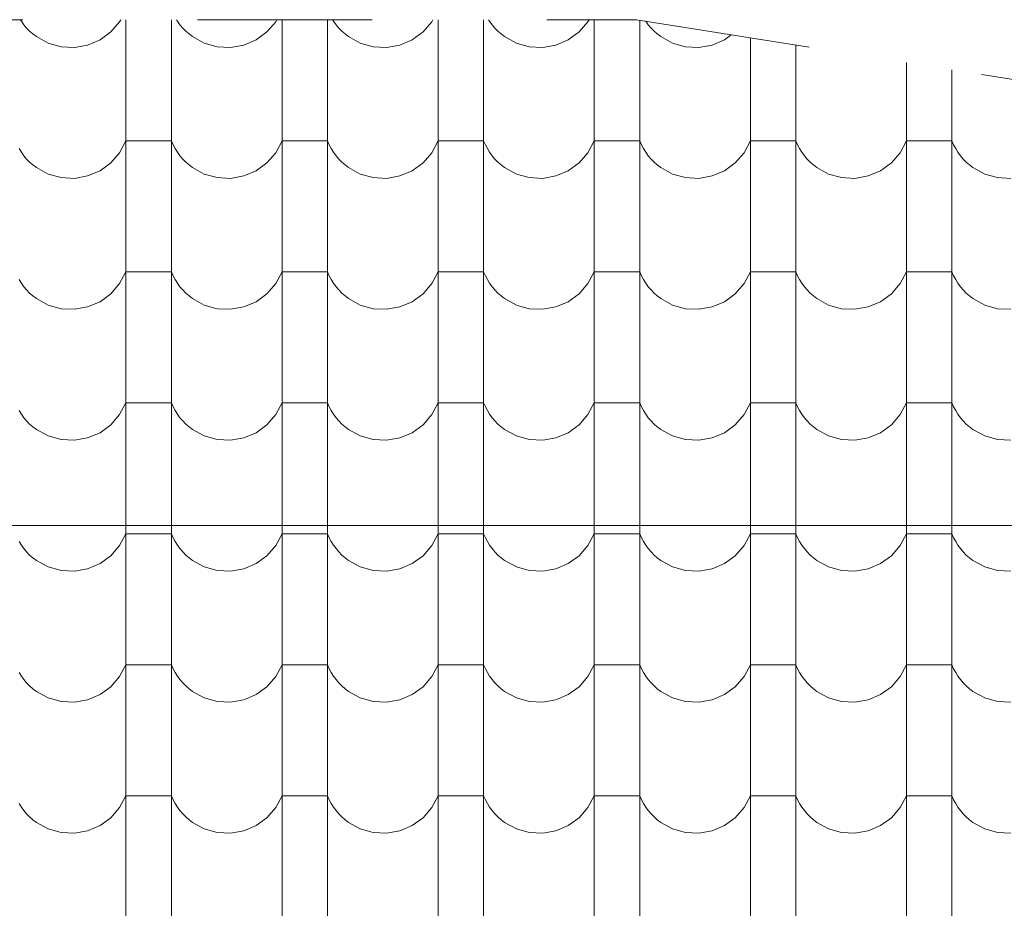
# Model space of a CAD drawing. Header units: millimetres. Extents: x -68772 to 137055, y -73300 to 19650.
# Tile 162 of 212: x 81762 to 83115, y -45598 to -44376. Entities that reach past the tile are written whole.
import ezdxf

# ---------------------------------------------------------------- set-up
doc = ezdxf.new("R2010")
doc.units = ezdxf.units.MM
doc.header["$MEASUREMENT"] = 0
doc.linetypes.add('Przerywana', pattern=[480, 240, -240])
for name, color, linetype, lineweight in [('Nowe_810-G Ogólne_Nr_pióra__1', 7, 'Continuous', 18), ('Nowe_810-G Ogólne_Nr_pióra__26', 13, 'Continuous', 18), ('Nowe_NIEWIDOCZNE DACHY_Nr_pióra__1', 7, 'Continuous', 18)]:
    doc.layers.add(name, color=color, linetype=linetype, lineweight=lineweight)

# ---------------------------------------------------------------- blocks, each defined once
blk = doc.blocks.new('*X50')
at = {"layer": 'Nowe_810-G Ogólne_Nr_pióra__26', "color": 13, "linetype": 'Continuous', "lineweight": 18}
for p, q in [((81762.6, -44376), (81764, -44378.2)), ((81764, -44378.2), (81767.5, -44383)), ((81899.1, -44378.8), (81900.6, -44376)), ((81907.8, -44376), (81907.8, -44472.3)), ((81970.2, -44376), (81970.2, -44472.3)), ((81977.1, -44376), (81978.5, -44378.2)), ((81978.5, -44378.2), (81982, -44383)), ((82113.6, -44378.8), (82115.1, -44376)), ((82122.3, -44376), (82122.3, -44472.3)), ((82184.7, -44376), (82184.7, -44472.3)), ((82191.6, -44376), (82193, -44378.2)), ((82193, -44378.2), (82196.5, -44383)), ((82328.1, -44378.8), (82329.6, -44376)), ((82336.8, -44376), (82336.8, -44472.3)), ((82399.2, -44376), (82399.2, -44472.3)), ((82406.1, -44376), (82407.5, -44378.2)), ((82407.5, -44378.2), (82411, -44383)), ((82542.6, -44378.8), (82544.1, -44376)), ((82551.3, -44376), (82551.3, -44472.3)), ((82613.7, -44376.7), (82613.7, -44472.3)), ((82621.8, -44378), (82622, -44378.2)), ((82622, -44378.2), (82625.5, -44383)), ((81767.5, -44383), (81771.3, -44387.5)), ((81771.3, -44387.5), (81775.4, -44391.8)), ((81775.4, -44391.8), (81779.9, -44395.7)), ((81887, -44392.8), (81899.1, -44378.8)), ((81982, -44383), (81985.8, -44387.5)), ((81985.8, -44387.5), (81989.9, -44391.8)), ((81989.9, -44391.8), (81994.4, -44395.7)), ((82101.5, -44392.8), (82113.6, -44378.8)), ((82196.5, -44383), (82200.3, -44387.5)), ((82200.3, -44387.5), (82204.4, -44391.8)), ((82204.4, -44391.8), (82208.9, -44395.7)), ((82316, -44392.8), (82328.1, -44378.8)), ((82411, -44383), (82414.8, -44387.5)), ((82414.8, -44387.5), (82418.9, -44391.8)), ((82418.9, -44391.8), (82423.4, -44395.7)), ((82530.5, -44392.8), (82542.6, -44378.8)), ((82625.5, -44383), (82629.3, -44387.5)), ((82629.3, -44387.5), (82633.4, -44391.8)), ((82633.4, -44391.8), (82637.9, -44395.7)), ((81779.9, -44395.7), (81784.6, -44399.3)), ((81784.6, -44399.3), (81800.8, -44408.2)), ((81855.1, -44410.9), (81872.1, -44403.6)), ((81872.1, -44403.6), (81887, -44392.8)), ((81994.4, -44395.7), (81999.1, -44399.3)), ((81999.1, -44399.3), (82015.3, -44408.2)), ((82069.6, -44410.9), (82086.6, -44403.6)), ((82086.6, -44403.6), (82101.5, -44392.8)), ((82208.9, -44395.7), (82213.6, -44399.3)), ((82213.6, -44399.3), (82229.8, -44408.2)), ((82284.1, -44410.9), (82301.1, -44403.6)), ((82301.1, -44403.6), (82316, -44392.8)), ((82423.4, -44395.7), (82428.1, -44399.3)), ((82428.1, -44399.3), (82444.3, -44408.2)), ((82498.6, -44410.9), (82515.6, -44403.6)), ((82515.6, -44403.6), (82530.5, -44392.8)), ((82637.9, -44395.7), (82642.6, -44399.3)), ((82642.6, -44399.3), (82658.8, -44408.2)), ((82713.1, -44410.9), (82730.1, -44403.6)), ((82730.1, -44403.6), (82739.6, -44396.7)), ((82765.8, -44400.9), (82765.8, -44472.3)), ((81800.8, -44408.2), (81818.5, -44413.2)), ((81818.5, -44413.2), (81836.9, -44414.1)), ((81836.9, -44414.1), (81855.1, -44410.9)), ((82015.3, -44408.2), (82033, -44413.2)), ((82033, -44413.2), (82051.4, -44414.1)), ((82051.4, -44414.1), (82069.6, -44410.9)), ((82229.8, -44408.2), (82247.5, -44413.2)), ((82247.5, -44413.2), (82265.9, -44414.1)), ((82265.9, -44414.1), (82284.1, -44410.9)), ((82444.3, -44408.2), (82462, -44413.2)), ((82462, -44413.2), (82480.4, -44414.1)), ((82480.4, -44414.1), (82498.6, -44410.9)), ((82658.8, -44408.2), (82676.5, -44413.2)), ((82676.5, -44413.2), (82694.9, -44414.1)), ((82694.9, -44414.1), (82713.1, -44410.9)), ((82828.2, -44410.8), (82828.2, -44472.3)), ((82980.3, -44435), (82980.3, -44472.3)), ((83042.7, -44445), (83042.7, -44472.3)), ((81907.8, -44472.3), (81907.8, -44652.4)), ((81970.2, -44472.3), (81970.2, -44652.4)), ((82122.3, -44472.3), (82122.3, -44652.4)), ((82184.7, -44472.3), (82184.7, -44652.4)), ((82336.8, -44472.3), (82336.8, -44652.4)), ((82399.2, -44472.3), (82399.2, -44652.4)), ((82551.3, -44472.3), (82551.3, -44652.4)), ((82613.7, -44472.3), (82613.7, -44652.4)), ((82765.8, -44472.3), (82765.8, -44652.4)), ((82828.2, -44472.3), (82828.2, -44652.4)), ((82980.3, -44472.3), (82980.3, -44652.4)), ((83042.7, -44472.3), (83042.7, -44652.4)), ((81760.9, -44553.3), (81764, -44558.3)), ((81899.1, -44558.9), (81907.8, -44542.6)), ((81939, -44542.6), (81907.8, -44542.6)), ((81970.2, -44542.6), (81939, -44542.6)), ((81970.2, -44542.6), (81972.6, -44548)), ((81972.6, -44548), (81975.4, -44553.3)), ((81975.4, -44553.3), (81978.5, -44558.3)), ((82113.6, -44558.9), (82122.3, -44542.6)), ((82153.5, -44542.6), (82122.3, -44542.6)), ((82184.7, -44542.6), (82153.5, -44542.6)), ((82184.7, -44542.6), (82187.1, -44548)), ((82187.1, -44548), (82189.9, -44553.3)), ((82189.9, -44553.3), (82193, -44558.3)), ((82328.1, -44558.9), (82336.8, -44542.6)), ((82368, -44542.6), (82336.8, -44542.6)), ((82399.2, -44542.6), (82368, -44542.6)), ((82399.2, -44542.6), (82401.6, -44548)), ((82401.6, -44548), (82404.4, -44553.3)), ((82404.4, -44553.3), (82407.5, -44558.3)), ((82542.6, -44558.9), (82551.3, -44542.6)), ((82582.5, -44542.6), (82551.3, -44542.6)), ((82613.7, -44542.6), (82582.5, -44542.6)), ((82613.7, -44542.6), (82616.1, -44548)), ((82616.1, -44548), (82618.9, -44553.3)), ((82618.9, -44553.3), (82622, -44558.3)), ((82757.1, -44558.9), (82765.8, -44542.6)), ((82797, -44542.6), (82765.8, -44542.6)), ((82828.2, -44542.6), (82797, -44542.6)), ((82828.2, -44542.6), (82830.6, -44548)), ((82830.6, -44548), (82833.4, -44553.3)), ((82833.4, -44553.3), (82836.5, -44558.3)), ((82971.6, -44558.9), (82980.3, -44542.6)), ((83011.5, -44542.6), (82980.3, -44542.6)), ((83042.7, -44542.6), (83011.5, -44542.6)), ((83042.7, -44542.6), (83045.1, -44548)), ((83045.1, -44548), (83047.9, -44553.3)), ((83047.9, -44553.3), (83051, -44558.3)), ((81764, -44558.3), (81767.5, -44563.1)), ((81767.5, -44563.1), (81771.3, -44567.6)), ((81771.3, -44567.6), (81775.4, -44571.8)), ((81887, -44572.8), (81899.1, -44558.9)), ((81978.5, -44558.3), (81982, -44563.1)), ((81982, -44563.1), (81985.8, -44567.6)), ((81985.8, -44567.6), (81989.9, -44571.8)), ((82101.5, -44572.8), (82113.6, -44558.9)), ((82193, -44558.3), (82196.5, -44563.1)), ((82196.5, -44563.1), (82200.3, -44567.6)), ((82200.3, -44567.6), (82204.4, -44571.8)), ((82316, -44572.8), (82328.1, -44558.9)), ((82407.5, -44558.3), (82411, -44563.1)), ((82411, -44563.1), (82414.8, -44567.6)), ((82414.8, -44567.6), (82418.9, -44571.8)), ((82530.5, -44572.8), (82542.6, -44558.9)), ((82622, -44558.3), (82625.5, -44563.1)), ((82625.5, -44563.1), (82629.3, -44567.6)), ((82629.3, -44567.6), (82633.4, -44571.8)), ((82745, -44572.8), (82757.1, -44558.9)), ((82836.5, -44558.3), (82840, -44563.1)), ((82840, -44563.1), (82843.8, -44567.6)), ((82843.8, -44567.6), (82847.9, -44571.8)), ((82959.5, -44572.8), (82971.6, -44558.9)), ((83051, -44558.3), (83054.5, -44563.1)), ((83054.5, -44563.1), (83058.3, -44567.6)), ((83058.3, -44567.6), (83062.4, -44571.8)), ((81775.4, -44571.8), (81779.9, -44575.7)), ((81779.9, -44575.7), (81784.6, -44579.3)), ((81784.6, -44579.3), (81800.8, -44588.2)), ((81872.1, -44583.7), (81887, -44572.8)), ((81989.9, -44571.8), (81994.4, -44575.7)), ((81994.4, -44575.7), (81999.1, -44579.3)), ((81999.1, -44579.3), (82015.3, -44588.2)), ((82086.6, -44583.7), (82101.5, -44572.8)), ((82204.4, -44571.8), (82208.9, -44575.7)), ((82208.9, -44575.7), (82213.6, -44579.3)), ((82213.6, -44579.3), (82229.8, -44588.2)), ((82301.1, -44583.7), (82316, -44572.8)), ((82418.9, -44571.8), (82423.4, -44575.7)), ((82423.4, -44575.7), (82428.1, -44579.3)), ((82428.1, -44579.3), (82444.3, -44588.2)), ((82515.6, -44583.7), (82530.5, -44572.8)), ((82633.4, -44571.8), (82637.9, -44575.7)), ((82637.9, -44575.7), (82642.6, -44579.3)), ((82642.6, -44579.3), (82658.8, -44588.2)), ((82730.1, -44583.7), (82745, -44572.8)), ((82847.9, -44571.8), (82852.4, -44575.7)), ((82852.4, -44575.7), (82857.1, -44579.3)), ((82857.1, -44579.3), (82873.3, -44588.2)), ((82944.6, -44583.7), (82959.5, -44572.8)), ((83062.4, -44571.8), (83066.9, -44575.7)), ((83066.9, -44575.7), (83071.6, -44579.3)), ((83071.6, -44579.3), (83087.8, -44588.2)), ((81800.8, -44588.2), (81818.5, -44593.2)), ((81818.5, -44593.2), (81836.9, -44594.2)), ((81836.9, -44594.2), (81855.1, -44590.9)), ((81855.1, -44590.9), (81872.1, -44583.7)), ((82015.3, -44588.2), (82033, -44593.2)), ((82033, -44593.2), (82051.4, -44594.2)), ((82051.4, -44594.2), (82069.6, -44590.9)), ((82069.6, -44590.9), (82086.6, -44583.7)), ((82229.8, -44588.2), (82247.5, -44593.2)), ((82247.5, -44593.2), (82265.9, -44594.2)), ((82265.9, -44594.2), (82284.1, -44590.9)), ((82284.1, -44590.9), (82301.1, -44583.7)), ((82444.3, -44588.2), (82462, -44593.2)), ((82462, -44593.2), (82480.4, -44594.2)), ((82480.4, -44594.2), (82498.6, -44590.9)), ((82498.6, -44590.9), (82515.6, -44583.7)), ((82658.8, -44588.2), (82676.5, -44593.2)), ((82676.5, -44593.2), (82694.9, -44594.2)), ((82694.9, -44594.2), (82713.1, -44590.9)), ((82713.1, -44590.9), (82730.1, -44583.7)), ((82873.3, -44588.2), (82891, -44593.2)), ((82891, -44593.2), (82909.4, -44594.2)), ((82909.4, -44594.2), (82927.6, -44590.9)), ((82927.6, -44590.9), (82944.6, -44583.7)), ((83087.8, -44588.2), (83105.5, -44593.2)), ((83105.5, -44593.2), (83123.9, -44594.2)), ((81907.8, -44652.4), (81907.8, -44832.4)), ((81970.2, -44652.4), (81970.2, -44832.4)), ((82122.3, -44652.4), (82122.3, -44832.4)), ((82184.7, -44652.4), (82184.7, -44832.4)), ((82336.8, -44652.4), (82336.8, -44832.4)), ((82399.2, -44652.4), (82399.2, -44832.4)), ((82551.3, -44652.4), (82551.3, -44832.4)), ((82613.7, -44652.4), (82613.7, -44832.4)), ((82765.8, -44652.4), (82765.8, -44832.4)), ((82828.2, -44652.4), (82828.2, -44832.4)), ((82980.3, -44652.4), (82980.3, -44832.4)), ((83042.7, -44652.4), (83042.7, -44832.4)), ((81899.1, -44738.9), (81907.8, -44722.6)), ((81939, -44722.6), (81907.8, -44722.6)), ((81970.2, -44722.6), (81939, -44722.6)), ((81970.2, -44722.6), (81972.6, -44728.1)), ((81972.6, -44728.1), (81975.4, -44733.3)), ((82113.6, -44738.9), (82122.3, -44722.6)), ((82153.5, -44722.6), (82122.3, -44722.6)), ((82184.7, -44722.6), (82153.5, -44722.6)), ((82184.7, -44722.6), (82187.1, -44728.1)), ((82187.1, -44728.1), (82189.9, -44733.3)), ((82328.1, -44738.9), (82336.8, -44722.6)), ((82368, -44722.6), (82336.8, -44722.6)), ((82399.2, -44722.6), (82368, -44722.6)), ((82399.2, -44722.6), (82401.6, -44728.1)), ((82401.6, -44728.1), (82404.4, -44733.3)), ((82542.6, -44738.9), (82551.3, -44722.6)), ((82582.5, -44722.6), (82551.3, -44722.6)), ((82613.7, -44722.6), (82582.5, -44722.6)), ((82613.7, -44722.6), (82616.1, -44728.1)), ((82616.1, -44728.1), (82618.9, -44733.3)), ((82757.1, -44738.9), (82765.8, -44722.6)), ((82797, -44722.6), (82765.8, -44722.6)), ((82828.2, -44722.6), (82797, -44722.6)), ((82828.2, -44722.6), (82830.6, -44728.1)), ((82830.6, -44728.1), (82833.4, -44733.3)), ((82971.6, -44738.9), (82980.3, -44722.6)), ((83011.5, -44722.6), (82980.3, -44722.6)), ((83042.7, -44722.6), (83011.5, -44722.6)), ((83042.7, -44722.6), (83045.1, -44728.1)), ((83045.1, -44728.1), (83047.9, -44733.3)), ((81760.9, -44733.3), (81764, -44738.3)), ((81764, -44738.3), (81767.5, -44743.1)), ((81767.5, -44743.1), (81771.3, -44747.6)), ((81887, -44752.9), (81899.1, -44738.9)), ((81975.4, -44733.3), (81978.5, -44738.3)), ((81978.5, -44738.3), (81982, -44743.1)), ((81982, -44743.1), (81985.8, -44747.6)), ((82101.5, -44752.9), (82113.6, -44738.9)), ((82189.9, -44733.3), (82193, -44738.3)), ((82193, -44738.3), (82196.5, -44743.1)), ((82196.5, -44743.1), (82200.3, -44747.6)), ((82316, -44752.9), (82328.1, -44738.9)), ((82404.4, -44733.3), (82407.5, -44738.3)), ((82407.5, -44738.3), (82411, -44743.1)), ((82411, -44743.1), (82414.8, -44747.6)), ((82530.5, -44752.9), (82542.6, -44738.9)), ((82618.9, -44733.3), (82622, -44738.3)), ((82622, -44738.3), (82625.5, -44743.1)), ((82625.5, -44743.1), (82629.3, -44747.6)), ((82745, -44752.9), (82757.1, -44738.9)), ((82833.4, -44733.3), (82836.5, -44738.3)), ((82836.5, -44738.3), (82840, -44743.1)), ((82840, -44743.1), (82843.8, -44747.6)), ((82959.5, -44752.9), (82971.6, -44738.9)), ((83047.9, -44733.3), (83051, -44738.3)), ((83051, -44738.3), (83054.5, -44743.1)), ((83054.5, -44743.1), (83058.3, -44747.6)), ((81771.3, -44747.6), (81775.4, -44751.9)), ((81775.4, -44751.9), (81779.9, -44755.8)), ((81779.9, -44755.8), (81784.6, -44759.4)), ((81872.1, -44763.7), (81887, -44752.9)), ((81985.8, -44747.6), (81989.9, -44751.9)), ((81989.9, -44751.9), (81994.4, -44755.8)), ((81994.4, -44755.8), (81999.1, -44759.4)), ((82086.6, -44763.7), (82101.5, -44752.9)), ((82200.3, -44747.6), (82204.4, -44751.9)), ((82204.4, -44751.9), (82208.9, -44755.8)), ((82208.9, -44755.8), (82213.6, -44759.4)), ((82301.1, -44763.7), (82316, -44752.9)), ((82414.8, -44747.6), (82418.9, -44751.9)), ((82418.9, -44751.9), (82423.4, -44755.8)), ((82423.4, -44755.8), (82428.1, -44759.4)), ((82515.6, -44763.7), (82530.5, -44752.9)), ((82629.3, -44747.6), (82633.4, -44751.9)), ((82633.4, -44751.9), (82637.9, -44755.8)), ((82637.9, -44755.8), (82642.6, -44759.4)), ((82730.1, -44763.7), (82745, -44752.9)), ((82843.8, -44747.6), (82847.9, -44751.9)), ((82847.9, -44751.9), (82852.4, -44755.8)), ((82852.4, -44755.8), (82857.1, -44759.4)), ((82944.6, -44763.7), (82959.5, -44752.9)), ((83058.3, -44747.6), (83062.4, -44751.9)), ((83062.4, -44751.9), (83066.9, -44755.8)), ((83066.9, -44755.8), (83071.6, -44759.4)), ((81784.6, -44759.4), (81800.8, -44768.3)), ((81800.8, -44768.3), (81818.5, -44773.3)), ((81855.1, -44771), (81872.1, -44763.7)), ((81999.1, -44759.4), (82015.3, -44768.3)), ((82015.3, -44768.3), (82033, -44773.3)), ((82069.6, -44771), (82086.6, -44763.7)), ((82213.6, -44759.4), (82229.8, -44768.3)), ((82229.8, -44768.3), (82247.5, -44773.3)), ((82284.1, -44771), (82301.1, -44763.7)), ((82428.1, -44759.4), (82444.3, -44768.3)), ((82444.3, -44768.3), (82462, -44773.3)), ((82498.6, -44771), (82515.6, -44763.7)), ((82642.6, -44759.4), (82658.8, -44768.3)), ((82658.8, -44768.3), (82676.5, -44773.3)), ((82713.1, -44771), (82730.1, -44763.7)), ((82857.1, -44759.4), (82873.3, -44768.3)), ((82873.3, -44768.3), (82891, -44773.3)), ((82927.6, -44771), (82944.6, -44763.7)), ((83071.6, -44759.4), (83087.8, -44768.3)), ((83087.8, -44768.3), (83105.5, -44773.3)), ((81818.5, -44773.3), (81836.9, -44774.2)), ((81836.9, -44774.2), (81855.1, -44771)), ((82033, -44773.3), (82051.4, -44774.2)), ((82051.4, -44774.2), (82069.6, -44771)), ((82247.5, -44773.3), (82265.9, -44774.2)), ((82265.9, -44774.2), (82284.1, -44771)), ((82462, -44773.3), (82480.4, -44774.2)), ((82480.4, -44774.2), (82498.6, -44771)), ((82676.5, -44773.3), (82694.9, -44774.2)), ((82694.9, -44774.2), (82713.1, -44771)), ((82891, -44773.3), (82909.4, -44774.2)), ((82909.4, -44774.2), (82927.6, -44771)), ((83105.5, -44773.3), (83123.9, -44774.2)), ((81907.8, -44832.4), (81907.8, -45012.5)), ((81970.2, -44832.4), (81970.2, -45012.5)), ((82122.3, -44832.4), (82122.3, -45012.5)), ((82184.7, -44832.4), (82184.7, -45012.5)), ((82336.8, -44832.4), (82336.8, -45012.5)), ((82399.2, -44832.4), (82399.2, -45012.5)), ((82551.3, -44832.4), (82551.3, -45012.5)), ((82613.7, -44832.4), (82613.7, -45012.5)), ((82765.8, -44832.4), (82765.8, -45012.5)), ((82828.2, -44832.4), (82828.2, -45012.5)), ((82980.3, -44832.4), (82980.3, -45012.5)), ((83042.7, -44832.4), (83042.7, -45012.5)), ((81899.1, -44919), (81907.8, -44902.7)), ((81939, -44902.7), (81907.8, -44902.7)), ((81970.2, -44902.7), (81939, -44902.7)), ((81970.2, -44902.7), (81972.6, -44908.1)), ((82113.6, -44919), (82122.3, -44902.7)), ((82153.5, -44902.7), (82122.3, -44902.7)), ((82184.7, -44902.7), (82153.5, -44902.7)), ((82184.7, -44902.7), (82187.1, -44908.1)), ((82328.1, -44919), (82336.8, -44902.7)), ((82368, -44902.7), (82336.8, -44902.7)), ((82399.2, -44902.7), (82368, -44902.7)), ((82399.2, -44902.7), (82401.6, -44908.1)), ((82542.6, -44919), (82551.3, -44902.7)), ((82582.5, -44902.7), (82551.3, -44902.7)), ((82613.7, -44902.7), (82582.5, -44902.7)), ((82613.7, -44902.7), (82616.1, -44908.1)), ((82757.1, -44919), (82765.8, -44902.7)), ((82797, -44902.7), (82765.8, -44902.7)), ((82828.2, -44902.7), (82797, -44902.7)), ((82828.2, -44902.7), (82830.6, -44908.1)), ((82971.6, -44919), (82980.3, -44902.7)), ((83011.5, -44902.7), (82980.3, -44902.7)), ((83042.7, -44902.7), (83011.5, -44902.7)), ((83042.7, -44902.7), (83045.1, -44908.1)), ((81760.9, -44913.4), (81764, -44918.4)), ((81764, -44918.4), (81767.5, -44923.2)), ((81887, -44932.9), (81899.1, -44919)), ((81972.6, -44908.1), (81975.4, -44913.4)), ((81975.4, -44913.4), (81978.5, -44918.4)), ((81978.5, -44918.4), (81982, -44923.2)), ((82101.5, -44932.9), (82113.6, -44919)), ((82187.1, -44908.1), (82189.9, -44913.4)), ((82189.9, -44913.4), (82193, -44918.4)), ((82193, -44918.4), (82196.5, -44923.2)), ((82316, -44932.9), (82328.1, -44919)), ((82401.6, -44908.1), (82404.4, -44913.4)), ((82404.4, -44913.4), (82407.5, -44918.4)), ((82407.5, -44918.4), (82411, -44923.2)), ((82530.5, -44932.9), (82542.6, -44919)), ((82616.1, -44908.1), (82618.9, -44913.4)), ((82618.9, -44913.4), (82622, -44918.4)), ((82622, -44918.4), (82625.5, -44923.2)), ((82745, -44932.9), (82757.1, -44919)), ((82830.6, -44908.1), (82833.4, -44913.4)), ((82833.4, -44913.4), (82836.5, -44918.4)), ((82836.5, -44918.4), (82840, -44923.2)), ((82959.5, -44932.9), (82971.6, -44919)), ((83045.1, -44908.1), (83047.9, -44913.4)), ((83047.9, -44913.4), (83051, -44918.4)), ((83051, -44918.4), (83054.5, -44923.2)), ((81767.5, -44923.2), (81771.3, -44927.7)), ((81771.3, -44927.7), (81775.4, -44931.9)), ((81775.4, -44931.9), (81779.9, -44935.8)), ((81872.1, -44943.8), (81887, -44932.9)), ((81982, -44923.2), (81985.8, -44927.7)), ((81985.8, -44927.7), (81989.9, -44931.9)), ((81989.9, -44931.9), (81994.4, -44935.8)), ((82086.6, -44943.8), (82101.5, -44932.9)), ((82196.5, -44923.2), (82200.3, -44927.7)), ((82200.3, -44927.7), (82204.4, -44931.9)), ((82204.4, -44931.9), (82208.9, -44935.8)), ((82301.1, -44943.8), (82316, -44932.9)), ((82411, -44923.2), (82414.8, -44927.7)), ((82414.8, -44927.7), (82418.9, -44931.9)), ((82418.9, -44931.9), (82423.4, -44935.8)), ((82515.6, -44943.8), (82530.5, -44932.9)), ((82625.5, -44923.2), (82629.3, -44927.7)), ((82629.3, -44927.7), (82633.4, -44931.9)), ((82633.4, -44931.9), (82637.9, -44935.8)), ((82730.1, -44943.8), (82745, -44932.9)), ((82840, -44923.2), (82843.8, -44927.7)), ((82843.8, -44927.7), (82847.9, -44931.9)), ((82847.9, -44931.9), (82852.4, -44935.8)), ((82944.6, -44943.8), (82959.5, -44932.9)), ((83054.5, -44923.2), (83058.3, -44927.7)), ((83058.3, -44927.7), (83062.4, -44931.9)), ((83062.4, -44931.9), (83066.9, -44935.8)), ((81779.9, -44935.8), (81784.6, -44939.4)), ((81784.6, -44939.4), (81800.8, -44948.3)), ((81855.1, -44951), (81872.1, -44943.8)), ((81994.4, -44935.8), (81999.1, -44939.4)), ((81999.1, -44939.4), (82015.3, -44948.3)), ((82069.6, -44951), (82086.6, -44943.8)), ((82208.9, -44935.8), (82213.6, -44939.4)), ((82213.6, -44939.4), (82229.8, -44948.3)), ((82284.1, -44951), (82301.1, -44943.8)), ((82423.4, -44935.8), (82428.1, -44939.4)), ((82428.1, -44939.4), (82444.3, -44948.3)), ((82498.6, -44951), (82515.6, -44943.8)), ((82637.9, -44935.8), (82642.6, -44939.4)), ((82642.6, -44939.4), (82658.8, -44948.3)), ((82713.1, -44951), (82730.1, -44943.8)), ((82852.4, -44935.8), (82857.1, -44939.4)), ((82857.1, -44939.4), (82873.3, -44948.3)), ((82927.6, -44951), (82944.6, -44943.8)), ((83066.9, -44935.8), (83071.6, -44939.4)), ((83071.6, -44939.4), (83087.8, -44948.3)), ((81800.8, -44948.3), (81818.5, -44953.3)), ((81818.5, -44953.3), (81836.9, -44954.3)), ((81836.9, -44954.3), (81855.1, -44951)), ((82015.3, -44948.3), (82033, -44953.3)), ((82033, -44953.3), (82051.4, -44954.3)), ((82051.4, -44954.3), (82069.6, -44951)), ((82229.8, -44948.3), (82247.5, -44953.3)), ((82247.5, -44953.3), (82265.9, -44954.3)), ((82265.9, -44954.3), (82284.1, -44951)), ((82444.3, -44948.3), (82462, -44953.3)), ((82462, -44953.3), (82480.4, -44954.3)), ((82480.4, -44954.3), (82498.6, -44951)), ((82658.8, -44948.3), (82676.5, -44953.3)), ((82676.5, -44953.3), (82694.9, -44954.3)), ((82694.9, -44954.3), (82713.1, -44951)), ((82873.3, -44948.3), (82891, -44953.3)), ((82891, -44953.3), (82909.4, -44954.3)), ((82909.4, -44954.3), (82927.6, -44951)), ((83087.8, -44948.3), (83105.5, -44953.3)), ((83105.5, -44953.3), (83123.9, -44954.3)), ((81907.8, -45012.5), (81907.8, -45192.5)), ((81970.2, -45012.5), (81970.2, -45192.5)), ((82122.3, -45012.5), (82122.3, -45192.5)), ((82184.7, -45012.5), (82184.7, -45192.5)), ((82336.8, -45012.5), (82336.8, -45192.5)), ((82399.2, -45012.5), (82399.2, -45192.5)), ((82551.3, -45012.5), (82551.3, -45192.5)), ((82613.7, -45012.5), (82613.7, -45192.5)), ((82765.8, -45012.5), (82765.8, -45192.5)), ((82828.2, -45012.5), (82828.2, -45192.5)), ((82980.3, -45012.5), (82980.3, -45192.5)), ((83042.7, -45012.5), (83042.7, -45192.5)), ((81760.9, -45093.4), (81764, -45098.4)), ((81899.1, -45099), (81907.8, -45082.7)), ((81939, -45082.7), (81907.8, -45082.7)), ((81970.2, -45082.7), (81939, -45082.7)), ((81970.2, -45082.7), (81972.6, -45088.2)), ((81972.6, -45088.2), (81975.4, -45093.4)), ((81975.4, -45093.4), (81978.5, -45098.4)), ((82113.6, -45099), (82122.3, -45082.7)), ((82153.5, -45082.7), (82122.3, -45082.7)), ((82184.7, -45082.7), (82153.5, -45082.7)), ((82184.7, -45082.7), (82187.1, -45088.2)), ((82187.1, -45088.2), (82189.9, -45093.4)), ((82189.9, -45093.4), (82193, -45098.4)), ((82328.1, -45099), (82336.8, -45082.7)), ((82368, -45082.7), (82336.8, -45082.7)), ((82399.2, -45082.7), (82368, -45082.7)), ((82399.2, -45082.7), (82401.6, -45088.2)), ((82401.6, -45088.2), (82404.4, -45093.4)), ((82404.4, -45093.4), (82407.5, -45098.4)), ((82542.6, -45099), (82551.3, -45082.7)), ((82582.5, -45082.7), (82551.3, -45082.7)), ((82613.7, -45082.7), (82582.5, -45082.7)), ((82613.7, -45082.7), (82616.1, -45088.2)), ((82616.1, -45088.2), (82618.9, -45093.4)), ((82618.9, -45093.4), (82622, -45098.4)), ((82757.1, -45099), (82765.8, -45082.7)), ((82797, -45082.7), (82765.8, -45082.7)), ((82828.2, -45082.7), (82797, -45082.7)), ((82828.2, -45082.7), (82830.6, -45088.2)), ((82830.6, -45088.2), (82833.4, -45093.4)), ((82833.4, -45093.4), (82836.5, -45098.4)), ((82971.6, -45099), (82980.3, -45082.7)), ((83011.5, -45082.7), (82980.3, -45082.7)), ((83042.7, -45082.7), (83011.5, -45082.7)), ((83042.7, -45082.7), (83045.1, -45088.2)), ((83045.1, -45088.2), (83047.9, -45093.4)), ((83047.9, -45093.4), (83051, -45098.4)), ((81764, -45098.4), (81767.5, -45103.2)), ((81767.5, -45103.2), (81771.3, -45107.7)), ((81771.3, -45107.7), (81775.4, -45112)), ((81887, -45113), (81899.1, -45099)), ((81978.5, -45098.4), (81982, -45103.2)), ((81982, -45103.2), (81985.8, -45107.7)), ((81985.8, -45107.7), (81989.9, -45112)), ((82101.5, -45113), (82113.6, -45099)), ((82193, -45098.4), (82196.5, -45103.2)), ((82196.5, -45103.2), (82200.3, -45107.7)), ((82200.3, -45107.7), (82204.4, -45112)), ((82316, -45113), (82328.1, -45099)), ((82407.5, -45098.4), (82411, -45103.2)), ((82411, -45103.2), (82414.8, -45107.7)), ((82414.8, -45107.7), (82418.9, -45112)), ((82530.5, -45113), (82542.6, -45099)), ((82622, -45098.4), (82625.5, -45103.2)), ((82625.5, -45103.2), (82629.3, -45107.7)), ((82629.3, -45107.7), (82633.4, -45112)), ((82745, -45113), (82757.1, -45099)), ((82836.5, -45098.4), (82840, -45103.2)), ((82840, -45103.2), (82843.8, -45107.7)), ((82843.8, -45107.7), (82847.9, -45112)), ((82959.5, -45113), (82971.6, -45099)), ((83051, -45098.4), (83054.5, -45103.2)), ((83054.5, -45103.2), (83058.3, -45107.7)), ((83058.3, -45107.7), (83062.4, -45112)), ((81775.4, -45112), (81779.9, -45115.9)), ((81779.9, -45115.9), (81784.6, -45119.5)), ((81784.6, -45119.5), (81800.8, -45128.4)), ((81872.1, -45123.8), (81887, -45113)), ((81989.9, -45112), (81994.4, -45115.9)), ((81994.4, -45115.9), (81999.1, -45119.5)), ((81999.1, -45119.5), (82015.3, -45128.4)), ((82086.6, -45123.8), (82101.5, -45113)), ((82204.4, -45112), (82208.9, -45115.9)), ((82208.9, -45115.9), (82213.6, -45119.5)), ((82213.6, -45119.5), (82229.8, -45128.4)), ((82301.1, -45123.8), (82316, -45113)), ((82418.9, -45112), (82423.4, -45115.9)), ((82423.4, -45115.9), (82428.1, -45119.5)), ((82428.1, -45119.5), (82444.3, -45128.4)), ((82515.6, -45123.8), (82530.5, -45113)), ((82633.4, -45112), (82637.9, -45115.9)), ((82637.9, -45115.9), (82642.6, -45119.5)), ((82642.6, -45119.5), (82658.8, -45128.4)), ((82730.1, -45123.8), (82745, -45113)), ((82847.9, -45112), (82852.4, -45115.9)), ((82852.4, -45115.9), (82857.1, -45119.5)), ((82857.1, -45119.5), (82873.3, -45128.4)), ((82944.6, -45123.8), (82959.5, -45113)), ((83062.4, -45112), (83066.9, -45115.9)), ((83066.9, -45115.9), (83071.6, -45119.5)), ((83071.6, -45119.5), (83087.8, -45128.4)), ((81800.8, -45128.4), (81818.5, -45133.4)), ((81818.5, -45133.4), (81836.9, -45134.3)), ((81836.9, -45134.3), (81855.1, -45131.1)), ((81855.1, -45131.1), (81872.1, -45123.8)), ((82015.3, -45128.4), (82033, -45133.4)), ((82033, -45133.4), (82051.4, -45134.3)), ((82051.4, -45134.3), (82069.6, -45131.1)), ((82069.6, -45131.1), (82086.6, -45123.8)), ((82229.8, -45128.4), (82247.5, -45133.4)), ((82247.5, -45133.4), (82265.9, -45134.3)), ((82265.9, -45134.3), (82284.1, -45131.1)), ((82284.1, -45131.1), (82301.1, -45123.8)), ((82444.3, -45128.4), (82462, -45133.4)), ((82462, -45133.4), (82480.4, -45134.3)), ((82480.4, -45134.3), (82498.6, -45131.1)), ((82498.6, -45131.1), (82515.6, -45123.8)), ((82658.8, -45128.4), (82676.5, -45133.4)), ((82676.5, -45133.4), (82694.9, -45134.3)), ((82694.9, -45134.3), (82713.1, -45131.1)), ((82713.1, -45131.1), (82730.1, -45123.8)), ((82873.3, -45128.4), (82891, -45133.4)), ((82891, -45133.4), (82909.4, -45134.3)), ((82909.4, -45134.3), (82927.6, -45131.1)), ((82927.6, -45131.1), (82944.6, -45123.8)), ((83087.8, -45128.4), (83105.5, -45133.4)), ((83105.5, -45133.4), (83123.9, -45134.3)), ((81907.8, -45192.5), (81907.8, -45372.6)), ((81970.2, -45192.5), (81970.2, -45372.6)), ((82122.3, -45192.5), (82122.3, -45372.6)), ((82184.7, -45192.5), (82184.7, -45372.6)), ((82336.8, -45192.5), (82336.8, -45372.6)), ((82399.2, -45192.5), (82399.2, -45372.6)), ((82551.3, -45192.5), (82551.3, -45372.6)), ((82613.7, -45192.5), (82613.7, -45372.6)), ((82765.8, -45192.5), (82765.8, -45372.6)), ((82828.2, -45192.5), (82828.2, -45372.6)), ((82980.3, -45192.5), (82980.3, -45372.6)), ((83042.7, -45192.5), (83042.7, -45372.6)), ((81899.1, -45279.1), (81907.8, -45262.8)), ((81939, -45262.8), (81907.8, -45262.8)), ((81970.2, -45262.8), (81939, -45262.8)), ((81970.2, -45262.8), (81972.6, -45268.2)), ((81972.6, -45268.2), (81975.4, -45273.5)), ((82113.6, -45279.1), (82122.3, -45262.8)), ((82153.5, -45262.8), (82122.3, -45262.8)), ((82184.7, -45262.8), (82153.5, -45262.8)), ((82184.7, -45262.8), (82187.1, -45268.2)), ((82187.1, -45268.2), (82189.9, -45273.5)), ((82328.1, -45279.1), (82336.8, -45262.8)), ((82368, -45262.8), (82336.8, -45262.8)), ((82399.2, -45262.8), (82368, -45262.8)), ((82399.2, -45262.8), (82401.6, -45268.2)), ((82401.6, -45268.2), (82404.4, -45273.5)), ((82542.6, -45279.1), (82551.3, -45262.8)), ((82582.5, -45262.8), (82551.3, -45262.8)), ((82613.7, -45262.8), (82582.5, -45262.8)), ((82613.7, -45262.8), (82616.1, -45268.2)), ((82616.1, -45268.2), (82618.9, -45273.5)), ((82757.1, -45279.1), (82765.8, -45262.8)), ((82797, -45262.8), (82765.8, -45262.8)), ((82828.2, -45262.8), (82797, -45262.8)), ((82828.2, -45262.8), (82830.6, -45268.2)), ((82830.6, -45268.2), (82833.4, -45273.5)), ((82971.6, -45279.1), (82980.3, -45262.8)), ((83011.5, -45262.8), (82980.3, -45262.8)), ((83042.7, -45262.8), (83011.5, -45262.8)), ((83042.7, -45262.8), (83045.1, -45268.2)), ((83045.1, -45268.2), (83047.9, -45273.5)), ((81760.9, -45273.5), (81764, -45278.5)), ((81764, -45278.5), (81767.5, -45283.3)), ((81767.5, -45283.3), (81771.3, -45287.8)), ((81887, -45293), (81899.1, -45279.1)), ((81975.4, -45273.5), (81978.5, -45278.5)), ((81978.5, -45278.5), (81982, -45283.3)), ((81982, -45283.3), (81985.8, -45287.8)), ((82101.5, -45293), (82113.6, -45279.1)), ((82189.9, -45273.5), (82193, -45278.5)), ((82193, -45278.5), (82196.5, -45283.3)), ((82196.5, -45283.3), (82200.3, -45287.8)), ((82316, -45293), (82328.1, -45279.1)), ((82404.4, -45273.5), (82407.5, -45278.5)), ((82407.5, -45278.5), (82411, -45283.3)), ((82411, -45283.3), (82414.8, -45287.8)), ((82530.5, -45293), (82542.6, -45279.1)), ((82618.9, -45273.5), (82622, -45278.5)), ((82622, -45278.5), (82625.5, -45283.3)), ((82625.5, -45283.3), (82629.3, -45287.8)), ((82745, -45293), (82757.1, -45279.1)), ((82833.4, -45273.5), (82836.5, -45278.5)), ((82836.5, -45278.5), (82840, -45283.3)), ((82840, -45283.3), (82843.8, -45287.8)), ((82959.5, -45293), (82971.6, -45279.1)), ((83047.9, -45273.5), (83051, -45278.5)), ((83051, -45278.5), (83054.5, -45283.3)), ((83054.5, -45283.3), (83058.3, -45287.8)), ((81771.3, -45287.8), (81775.4, -45292)), ((81775.4, -45292), (81779.9, -45295.9)), ((81779.9, -45295.9), (81784.6, -45299.5)), ((81872.1, -45303.9), (81887, -45293)), ((81985.8, -45287.8), (81989.9, -45292)), ((81989.9, -45292), (81994.4, -45295.9)), ((81994.4, -45295.9), (81999.1, -45299.5)), ((82086.6, -45303.9), (82101.5, -45293)), ((82200.3, -45287.8), (82204.4, -45292)), ((82204.4, -45292), (82208.9, -45295.9)), ((82208.9, -45295.9), (82213.6, -45299.5)), ((82301.1, -45303.9), (82316, -45293)), ((82414.8, -45287.8), (82418.9, -45292)), ((82418.9, -45292), (82423.4, -45295.9)), ((82423.4, -45295.9), (82428.1, -45299.5)), ((82515.6, -45303.9), (82530.5, -45293)), ((82629.3, -45287.8), (82633.4, -45292)), ((82633.4, -45292), (82637.9, -45295.9)), ((82637.9, -45295.9), (82642.6, -45299.5)), ((82730.1, -45303.9), (82745, -45293)), ((82843.8, -45287.8), (82847.9, -45292)), ((82847.9, -45292), (82852.4, -45295.9)), ((82852.4, -45295.9), (82857.1, -45299.5)), ((82944.6, -45303.9), (82959.5, -45293)), ((83058.3, -45287.8), (83062.4, -45292)), ((83062.4, -45292), (83066.9, -45295.9)), ((83066.9, -45295.9), (83071.6, -45299.5)), ((81784.6, -45299.5), (81800.8, -45308.4)), ((81800.8, -45308.4), (81818.5, -45313.4)), ((81836.9, -45314.4), (81855.1, -45311.1)), ((81855.1, -45311.1), (81872.1, -45303.9)), ((81999.1, -45299.5), (82015.3, -45308.4)), ((82015.3, -45308.4), (82033, -45313.4)), ((82051.4, -45314.4), (82069.6, -45311.1)), ((82069.6, -45311.1), (82086.6, -45303.9)), ((82213.6, -45299.5), (82229.8, -45308.4)), ((82229.8, -45308.4), (82247.5, -45313.4)), ((82265.9, -45314.4), (82284.1, -45311.1)), ((82284.1, -45311.1), (82301.1, -45303.9)), ((82428.1, -45299.5), (82444.3, -45308.4)), ((82444.3, -45308.4), (82462, -45313.4)), ((82480.4, -45314.4), (82498.6, -45311.1)), ((82498.6, -45311.1), (82515.6, -45303.9)), ((82642.6, -45299.5), (82658.8, -45308.4)), ((82658.8, -45308.4), (82676.5, -45313.4)), ((82694.9, -45314.4), (82713.1, -45311.1)), ((82713.1, -45311.1), (82730.1, -45303.9)), ((82857.1, -45299.5), (82873.3, -45308.4)), ((82873.3, -45308.4), (82891, -45313.4)), ((82909.4, -45314.4), (82927.6, -45311.1)), ((82927.6, -45311.1), (82944.6, -45303.9)), ((83071.6, -45299.5), (83087.8, -45308.4)), ((83087.8, -45308.4), (83105.5, -45313.4)), ((81818.5, -45313.4), (81836.9, -45314.4)), ((82033, -45313.4), (82051.4, -45314.4)), ((82247.5, -45313.4), (82265.9, -45314.4)), ((82462, -45313.4), (82480.4, -45314.4)), ((82676.5, -45313.4), (82694.9, -45314.4)), ((82891, -45313.4), (82909.4, -45314.4)), ((83105.5, -45313.4), (83123.9, -45314.4)), ((81907.8, -45372.6), (81907.8, -45552.6)), ((81970.2, -45372.6), (81970.2, -45552.6)), ((82122.3, -45372.6), (82122.3, -45552.6)), ((82184.7, -45372.6), (82184.7, -45552.6)), ((82336.8, -45372.6), (82336.8, -45552.6)), ((82399.2, -45372.6), (82399.2, -45552.6)), ((82551.3, -45372.6), (82551.3, -45552.6)), ((82613.7, -45372.6), (82613.7, -45552.6)), ((82765.8, -45372.6), (82765.8, -45552.6)), ((82828.2, -45372.6), (82828.2, -45552.6)), ((82980.3, -45372.6), (82980.3, -45552.6)), ((83042.7, -45372.6), (83042.7, -45552.6)), ((81899.1, -45459.1), (81907.8, -45442.8)), ((81939, -45442.8), (81907.8, -45442.8)), ((81970.2, -45442.8), (81939, -45442.8)), ((81970.2, -45442.8), (81972.6, -45448.3)), ((82113.6, -45459.1), (82122.3, -45442.8)), ((82153.5, -45442.8), (82122.3, -45442.8)), ((82184.7, -45442.8), (82153.5, -45442.8)), ((82184.7, -45442.8), (82187.1, -45448.3)), ((82328.1, -45459.1), (82336.8, -45442.8)), ((82368, -45442.8), (82336.8, -45442.8)), ((82399.2, -45442.8), (82368, -45442.8)), ((82399.2, -45442.8), (82401.6, -45448.3)), ((82542.6, -45459.1), (82551.3, -45442.8)), ((82582.5, -45442.8), (82551.3, -45442.8)), ((82613.7, -45442.8), (82582.5, -45442.8)), ((82613.7, -45442.8), (82616.1, -45448.3)), ((82757.1, -45459.1), (82765.8, -45442.8)), ((82797, -45442.8), (82765.8, -45442.8)), ((82828.2, -45442.8), (82797, -45442.8)), ((82828.2, -45442.8), (82830.6, -45448.3)), ((82971.6, -45459.1), (82980.3, -45442.8)), ((83011.5, -45442.8), (82980.3, -45442.8)), ((83042.7, -45442.8), (83011.5, -45442.8)), ((83042.7, -45442.8), (83045.1, -45448.3)), ((81760.9, -45453.5), (81764, -45458.5)), ((81764, -45458.5), (81767.5, -45463.3)), ((81887, -45473.1), (81899.1, -45459.1)), ((81972.6, -45448.3), (81975.4, -45453.5)), ((81975.4, -45453.5), (81978.5, -45458.5)), ((81978.5, -45458.5), (81982, -45463.3)), ((82101.5, -45473.1), (82113.6, -45459.1)), ((82187.1, -45448.3), (82189.9, -45453.5)), ((82189.9, -45453.5), (82193, -45458.5)), ((82193, -45458.5), (82196.5, -45463.3)), ((82316, -45473.1), (82328.1, -45459.1)), ((82401.6, -45448.3), (82404.4, -45453.5)), ((82404.4, -45453.5), (82407.5, -45458.5)), ((82407.5, -45458.5), (82411, -45463.3)), ((82530.5, -45473.1), (82542.6, -45459.1)), ((82616.1, -45448.3), (82618.9, -45453.5)), ((82618.9, -45453.5), (82622, -45458.5)), ((82622, -45458.5), (82625.5, -45463.3)), ((82745, -45473.1), (82757.1, -45459.1)), ((82830.6, -45448.3), (82833.4, -45453.5)), ((82833.4, -45453.5), (82836.5, -45458.5)), ((82836.5, -45458.5), (82840, -45463.3)), ((82959.5, -45473.1), (82971.6, -45459.1)), ((83045.1, -45448.3), (83047.9, -45453.5)), ((83047.9, -45453.5), (83051, -45458.5)), ((83051, -45458.5), (83054.5, -45463.3)), ((81767.5, -45463.3), (81771.3, -45467.8)), ((81771.3, -45467.8), (81775.4, -45472.1)), ((81775.4, -45472.1), (81779.9, -45476)), ((81872.1, -45483.9), (81887, -45473.1)), ((81982, -45463.3), (81985.8, -45467.8)), ((81985.8, -45467.8), (81989.9, -45472.1)), ((81989.9, -45472.1), (81994.4, -45476)), ((82086.6, -45483.9), (82101.5, -45473.1)), ((82196.5, -45463.3), (82200.3, -45467.8)), ((82200.3, -45467.8), (82204.4, -45472.1)), ((82204.4, -45472.1), (82208.9, -45476)), ((82301.1, -45483.9), (82316, -45473.1)), ((82411, -45463.3), (82414.8, -45467.8)), ((82414.8, -45467.8), (82418.9, -45472.1)), ((82418.9, -45472.1), (82423.4, -45476)), ((82515.6, -45483.9), (82530.5, -45473.1)), ((82625.5, -45463.3), (82629.3, -45467.8)), ((82629.3, -45467.8), (82633.4, -45472.1)), ((82633.4, -45472.1), (82637.9, -45476)), ((82730.1, -45483.9), (82745, -45473.1)), ((82840, -45463.3), (82843.8, -45467.8)), ((82843.8, -45467.8), (82847.9, -45472.1)), ((82847.9, -45472.1), (82852.4, -45476)), ((82944.6, -45483.9), (82959.5, -45473.1)), ((83054.5, -45463.3), (83058.3, -45467.8)), ((83058.3, -45467.8), (83062.4, -45472.1)), ((83062.4, -45472.1), (83066.9, -45476)), ((81779.9, -45476), (81784.6, -45479.6)), ((81784.6, -45479.6), (81800.8, -45488.5)), ((81855.1, -45491.2), (81872.1, -45483.9)), ((81994.4, -45476), (81999.1, -45479.6)), ((81999.1, -45479.6), (82015.3, -45488.5)), ((82069.6, -45491.2), (82086.6, -45483.9)), ((82208.9, -45476), (82213.6, -45479.6)), ((82213.6, -45479.6), (82229.8, -45488.5)), ((82284.1, -45491.2), (82301.1, -45483.9)), ((82423.4, -45476), (82428.1, -45479.6)), ((82428.1, -45479.6), (82444.3, -45488.5)), ((82498.6, -45491.2), (82515.6, -45483.9)), ((82637.9, -45476), (82642.6, -45479.6)), ((82642.6, -45479.6), (82658.8, -45488.5)), ((82713.1, -45491.2), (82730.1, -45483.9)), ((82852.4, -45476), (82857.1, -45479.6)), ((82857.1, -45479.6), (82873.3, -45488.5)), ((82927.6, -45491.2), (82944.6, -45483.9)), ((83066.9, -45476), (83071.6, -45479.6)), ((83071.6, -45479.6), (83087.8, -45488.5)), ((81800.8, -45488.5), (81818.5, -45493.5)), ((81818.5, -45493.5), (81836.9, -45494.4)), ((81836.9, -45494.4), (81855.1, -45491.2)), ((82015.3, -45488.5), (82033, -45493.5)), ((82033, -45493.5), (82051.4, -45494.4)), ((82051.4, -45494.4), (82069.6, -45491.2)), ((82229.8, -45488.5), (82247.5, -45493.5)), ((82247.5, -45493.5), (82265.9, -45494.4)), ((82265.9, -45494.4), (82284.1, -45491.2)), ((82444.3, -45488.5), (82462, -45493.5)), ((82462, -45493.5), (82480.4, -45494.4)), ((82480.4, -45494.4), (82498.6, -45491.2)), ((82658.8, -45488.5), (82676.5, -45493.5)), ((82676.5, -45493.5), (82694.9, -45494.4)), ((82694.9, -45494.4), (82713.1, -45491.2)), ((82873.3, -45488.5), (82891, -45493.5)), ((82891, -45493.5), (82909.4, -45494.4)), ((82909.4, -45494.4), (82927.6, -45491.2)), ((83087.8, -45488.5), (83105.5, -45493.5)), ((83105.5, -45493.5), (83123.9, -45494.4)), ((81907.8, -45552.6), (81907.8, -45732.7)), ((81970.2, -45552.6), (81970.2, -45732.7)), ((82122.3, -45552.6), (82122.3, -45732.7)), ((82184.7, -45552.6), (82184.7, -45732.7)), ((82336.8, -45552.6), (82336.8, -45732.7)), ((82399.2, -45552.6), (82399.2, -45732.7)), ((82551.3, -45552.6), (82551.3, -45732.7)), ((82613.7, -45552.6), (82613.7, -45732.7)), ((82765.8, -45552.6), (82765.8, -45732.7)), ((82828.2, -45552.6), (82828.2, -45732.7)), ((82980.3, -45552.6), (82980.3, -45732.7)), ((83042.7, -45552.6), (83042.7, -45732.7))]:
    blk.add_line(p, q, dxfattribs=at)
blk = doc.blocks.new('Wypełnienie_3', base_point=(0, 2000))
at = {"layer": 'Nowe_810-G Ogólne_Nr_pióra__1', "color": 7, "linetype": 'Przerywana', "lineweight": 18}
for p, q in [((74326.1, -44376), (82609.4, -44376)), ((82609.4, -44376), (86976.6, -45071.2))]:
    blk.add_line(p, q, dxfattribs=at)
at = {"layer": 'Nowe_810-G Ogólne_Nr_pióra__26', "color": 13, "linetype": 'Przerywana', "lineweight": 18}
blk.add_blockref('*X50', (0, 0), dxfattribs=at)

msp = doc.modelspace()

# ---------------------------------------------------------------- linework, layer by layer
at = {"layer": 'Nowe_NIEWIDOCZNE DACHY_Nr_pióra__1', "color": 7, "linetype": 'Continuous', "lineweight": 18}
msp.add_line((86976.6, -45071.2), (69243.5, -45071.1), dxfattribs=at)

# ---------------------------------------------------------------- block references
at = {"layer": 'Nowe_810-G Ogólne_Nr_pióra__26', "color": 13, "linetype": 'Przerywana', "lineweight": 18}
msp.add_blockref('Wypełnienie_3', (0, 2000), dxfattribs=at)

doc.saveas('drawing.dxf')
